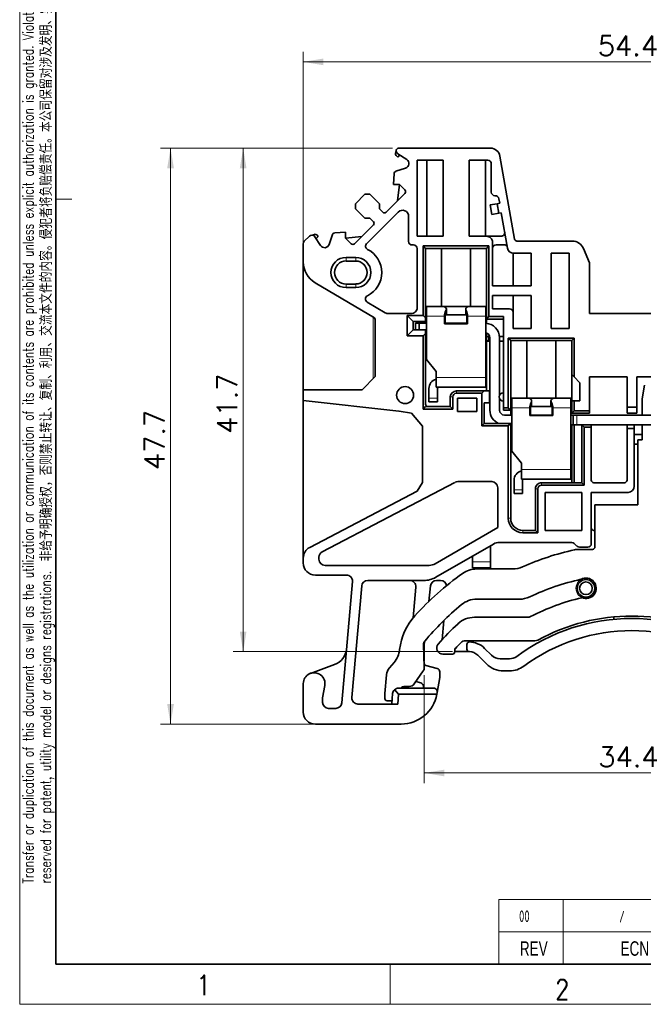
# Model space of a CAD drawing. Header units: millimetres. Extents: x 6 to 292, y 5 to 204.
# Tile 1 of 19: x 6 to 83, y 5 to 127. Entities that reach past the tile are written whole.
import ezdxf
from ezdxf.entities.mleader import LeaderData, LeaderLine
from ezdxf.enums import TextEntityAlignment as Align
from ezdxf.math import Vec2, Vec3

# ---------------------------------------------------------------- set-up
doc = ezdxf.new("R2010")
doc.units = ezdxf.units.MM
for name, color, linetype in [('Default', 7, 'Continuous'), ('TEXT', 7, 'Continuous'), ('可见', 7, 'Continuous'), ('图框', 7, 'Continuous'), ('尺寸层', 7, 'Continuous'), ('相切', 7, 'Continuous'), ('细实线', 7, 'Continuous'), ('轮廓线', 7, 'Continuous')]:
    doc.layers.add(name, color=color, linetype=linetype)
doc.styles.add('SEACAD_romans_shx', font='romans.shx')
doc.styles.add('SEACAD_Solid_Edge_ANSI', font='seans.ttf')
doc.dimstyles.new('DEGSON', dxfattribs={"dimtxt": 2.5, "dimasz": 2.5, "dimexe": 1.25, "dimexo": 0.75, "dimgap": 0.75, "dimtad": 1, "dimlfac": 0.666667, "dimdsep": 46, "dimtxsty": 'SEACAD_romans_shx', "dimblk1": '_SE_FILLED', "dimblk2": '_SE_FILLED', "dimsah": 1, "dimcen": 1.25, "dimadec": 1, "dimazin": 0, "dimtfac": 0.7, "dimtdec": 3, "dimtmove": 0, "dimatfit": 3, "dimfxl": 1, "dimtolj": 1, "dimarcsym": 0})

# ---------------------------------------------------------------- blocks, each defined once
blk = doc.blocks.new('SE1')
at = {"layer": '可见', "color": 7, "linetype": 'Continuous', "lineweight": 35}
for p, q in [((63.95, 111.36), (52.55, 111.36)), ((52.25, 110.99), (52.17, 110.71)), ((52.25, 110.43), (52.44, 110.25)), ((52.44, 110.25), (52.7, 110.51)), ((52.46, 110.66), (53.56, 109.95)), ((66.95, 100.06), (65.13, 110.37)), ((53.42, 108.88), (52.19, 108.48)), ((54.84, 109.86), (54.84, 100.41)), ((58.07, 109.86), (54.84, 109.86)), ((56.04, 100.41), (56.04, 109.86)), ((58.07, 100.41), (58.07, 109.86)), ((61.3, 109.86), (61.3, 100.41)), ((63.61, 109.86), (61.3, 109.86)), ((63.33, 109.86), (63.33, 100.41)), ((64.06, 105.9), (64.06, 109.41)), ((51.99, 108.21), (51.91, 106.86)), ((51.91, 106.86), (52.64, 106.86)), ((52.64, 106.86), (52.43, 104.83)), ((52.64, 106.86), (53.34, 106.16)), ((48.35, 105.63), (47.19, 104.46)), ((48.99, 105.63), (48.35, 105.63)), ((50.16, 104.46), (48.99, 105.63)), ((51, 103.4), (53.34, 105.74)), ((64.55, 105.45), (64.51, 105.45)), ((47.19, 104.46), (47.19, 103.83)), ((50.16, 103.83), (50.16, 104.46)), ((63.9, 104.31), (64.79, 104.46)), ((64.11, 103.12), (63.9, 104.31)), ((65.1, 104.52), (64.79, 104.46)), ((64.79, 104.46), (64.99, 103.28)), ((65, 105.08), (65.1, 104.52)), ((47.19, 103.83), (48.35, 102.66)), ((52.51, 103.42), (48.59, 99.5)), ((50.58, 103.4), (50.16, 103.83)), ((53.79, 99.78), (53.79, 102.89)), ((64.11, 103.12), (64.99, 103.28)), ((64.99, 103.28), (65.3, 103.34)), ((65.3, 103.34), (66.08, 98.92)), ((47.08, 99.48), (49.41, 101.81)), ((48.35, 102.66), (48.99, 102.66)), ((48.99, 102.66), (49.41, 102.24)), ((41.48, 100.42), (40.84, 99.79)), ((42.11, 100.65), (41.8, 100.56)), ((42.86, 99.26), (42.16, 100.35)), ((42.31, 100.12), (42.57, 100.38)), ((42.57, 100.38), (42.38, 100.57)), ((44.34, 100.62), (43.94, 99.4)), ((45.95, 100.91), (44.61, 100.83)), ((45.95, 100.18), (45.95, 100.91)), ((47.99, 100.39), (45.95, 100.18)), ((54.84, 100.41), (58.07, 100.41)), ((61.3, 100.41), (63.47, 100.41)), ((63.47, 100.41), (65.28, 100.41)), ((40.71, 99.47), (40.71, 97.22)), ((46.66, 99.48), (45.95, 100.18)), ((54.24, 99.33), (54.4, 99.33)), ((55.6, 99.21), (55.6, 90.58)), ((63.77, 99.21), (55.6, 99.21)), ((55.6, 99.21), (55.9, 98.91)), ((63.77, 99.21), (63.47, 98.91)), ((63.77, 90.43), (63.77, 99.21)), ((64.22, 99.66), (64.22, 94.26)), ((65.63, 99.36), (64.67, 99.36)), ((74.12, 99.81), (67.24, 99.81)), ((54.85, 91.56), (54.85, 98.88)), ((63.47, 98.91), (55.9, 98.91)), ((55.9, 98.91), (55.9, 90.28)), ((57.89, 98.91), (57.89, 91.7)), ((61.49, 91.7), (61.49, 98.91)), ((63.47, 90.13), (63.47, 98.91)), ((66.77, 94.26), (66.77, 98.31)), ((66.82, 98.3), (69.02, 98.3)), ((69.02, 94.26), (69.02, 98.3)), ((71.5, 98.3), (71.5, 88.97)), ((71.5, 98.3), (73.74, 98.3)), ((73.74, 88.97), (73.74, 98.3)), ((75.5, 98.9), (76.26, 97.11)), ((40.71, 97.22), (40.71, 81.35)), ((46.03, 97.78), (47.23, 97.78)), ((47.23, 97.33), (46.03, 97.33)), ((76.26, 97.11), (76.26, 90.81)), ((49.57, 90.28), (42.18, 94.64)), ((46.03, 94.48), (47.23, 94.48)), ((64.22, 94.26), (69.02, 94.26)), ((47.23, 94.03), (46.03, 94.03)), ((64.22, 93.06), (64.22, 91.41)), ((69.02, 93.06), (64.22, 93.06)), ((66.77, 90.96), (66.77, 93.06)), ((69.02, 88.97), (69.02, 93.06)), ((48.66, 92.24), (50.9, 90.91)), ((51.28, 90.81), (54.1, 90.81)), ((53.61, 88.03), (53.61, 90.58)), ((55.6, 90.58), (53.61, 90.58)), ((54.36, 89.83), (53.61, 90.58)), ((55.9, 90.28), (55.6, 90.58)), ((56.01, 91.7), (56.01, 90.5)), ((58.13, 91.7), (56.01, 91.7)), ((61.25, 91.7), (58.11, 91.7)), ((58.13, 91.7), (58.22, 91.69)), ((58.22, 91.69), (58.43, 91.54)), ((58.3, 90.65), (58.24, 90.65)), ((58.34, 89.6), (58.34, 90.65)), ((58.34, 90.65), (61.04, 90.65)), ((58.49, 90.69), (58.49, 91.38)), ((60.89, 91.38), (60.89, 90.69)), ((60.94, 91.54), (61.16, 91.69)), ((61.04, 90.65), (61.04, 89.6)), ((61.16, 91.69), (61.25, 91.7)), ((63.36, 91.7), (61.25, 91.7)), ((63.36, 90.5), (63.36, 91.7)), ((64.22, 91.41), (66.32, 91.41)), ((66.77, 88.97), (66.77, 90.96)), ((76.26, 90.81), (86.76, 90.81)), ((49.65, 90.09), (49.57, 90.28)), ((49.65, 82.98), (49.65, 90.09)), ((54.36, 89.83), (55.9, 89.83)), ((54.36, 89.83), (54.36, 88.78)), ((54.66, 89.6), (55.11, 89.6)), ((54.66, 88.85), (54.66, 89.6)), ((56.01, 89.6), (55.11, 89.6)), ((55.11, 89.6), (55.11, 88.78)), ((55.9, 89.83), (55.9, 90.28)), ((55.9, 89.83), (55.9, 89.6)), ((56.01, 90.5), (56.01, 85.11)), ((58.26, 90.5), (58.26, 89.53)), ((58.34, 89.6), (58.26, 89.6)), ((58.34, 89.6), (58.26, 89.6)), ((58.26, 89.53), (61.11, 89.53)), ((61.04, 89.6), (58.34, 89.6)), ((61.11, 89.6), (61.04, 89.6)), ((61.11, 89.6), (61.04, 89.6)), ((61.11, 89.53), (61.11, 90.5)), ((63.36, 82.85), (63.36, 90.5)), ((63.77, 90.43), (63.47, 90.13)), ((63.47, 90.13), (63.47, 89.59)), ((65.57, 90.13), (63.47, 90.13)), ((65.57, 90.43), (63.77, 90.43)), ((65.57, 90.43), (65.57, 80.98)), ((54.36, 88.78), (53.61, 88.03)), ((55.9, 88.78), (54.36, 88.78)), ((54.73, 88.78), (54.66, 88.85)), ((55.6, 88.03), (55.9, 88.33)), ((55.9, 88.33), (55.9, 88.78)), ((55.9, 88.4), (56.01, 88.4)), ((55.9, 88.33), (55.9, 79.55)), ((63.47, 88.38), (63.47, 87.98)), ((66.77, 88.97), (69.02, 88.97)), ((71.5, 88.97), (73.74, 88.97)), ((53.61, 88.03), (55.6, 88.03)), ((55.6, 88.03), (55.6, 78.95)), ((63.47, 87.98), (63.86, 87.98)), ((63.47, 87.98), (63.47, 87.38)), ((63.89, 87.38), (63.47, 87.38)), ((63.47, 87.38), (63.47, 81.2)), ((63.89, 87.8), (63.89, 78.8)), ((65.08, 87.98), (65.57, 87.98)), ((65.09, 80.67), (65.09, 87.8)), ((65.57, 87.38), (65.09, 87.38)), ((66.17, 87.77), (66.17, 79.1)), ((74.35, 87.77), (66.17, 87.77)), ((66.17, 87.77), (66.47, 87.47)), ((66.47, 87.47), (66.47, 78.8)), ((74.05, 87.47), (66.47, 87.47)), ((68.47, 87.47), (68.47, 80.3)), ((72.07, 80.3), (72.07, 87.47)), ((74.35, 87.77), (74.05, 87.47)), ((74.05, 83.23), (74.05, 87.47)), ((74.35, 82.93), (74.35, 87.77)), ((57.21, 83.61), (56.01, 85.11)), ((57.21, 83.61), (57.21, 82.85)), ((74.05, 83.23), (74.05, 79.97)), ((74.35, 82.93), (74.05, 83.23)), ((48.03, 81.35), (49.65, 82.98)), ((57.21, 82.85), (57.21, 81.65)), ((63.36, 81.65), (63.36, 82.85)), ((75.05, 82.22), (74.35, 82.93)), ((75.06, 82.22), (75.05, 82.22)), ((75.06, 79.97), (75.06, 82.22)), ((76.26, 82.97), (76.26, 78.73)), ((80.91, 82.97), (76.26, 82.97)), ((80.91, 79.18), (80.91, 82.97)), ((82.11, 79.18), (82.11, 82.97)), ((82.11, 82.97), (86.76, 82.97)), ((40.71, 81.35), (48.03, 81.35)), ((40.71, 81.35), (40.71, 80.02)), ((56.31, 81.5), (56.31, 80.3)), ((57.21, 81.65), (57.51, 81.65)), ((57.36, 81.5), (57.36, 80.3)), ((63.36, 81.65), (57.51, 81.65)), ((59.72, 81.2), (63.17, 81.2)), ((62.87, 80.9), (59.72, 80.9)), ((63.17, 81.2), (62.87, 80.9)), ((62.87, 80.9), (62.87, 76.85)), ((63.85, 81.2), (63.17, 81.2)), ((63.85, 79.73), (63.85, 81.2)), ((65.57, 80.98), (65.57, 80.98)), ((65.57, 80.98), (65.57, 79.93)), ((83.08, 81.92), (82.78, 80.22)), ((52.56, 78.69), (40.71, 80.02)), ((40.71, 80.02), (40.71, 60.43)), ((56.31, 80.3), (56.31, 79.85)), ((57.36, 79.85), (56.31, 79.85)), ((57.36, 79.85), (57.36, 80.3)), ((58.97, 79.25), (58.97, 80.45)), ((59.27, 80.45), (59.27, 78.95)), ((59.87, 78.63), (59.87, 80.3)), ((59.87, 80.3), (62.27, 80.3)), ((62.27, 80.3), (62.27, 78.63)), ((63.17, 79.73), (63.85, 79.73)), ((63.17, 77.15), (63.17, 79.73)), ((65.09, 78.8), (65.09, 80.24)), ((65.57, 79.93), (65.57, 79.1)), ((65.57, 79.93), (65.57, 79.93)), ((66.59, 80.3), (66.59, 79.1)), ((68.71, 80.3), (66.59, 80.3)), ((71.83, 80.3), (68.69, 80.3)), ((68.71, 80.3), (68.8, 80.29)), ((68.8, 80.29), (69.01, 80.14)), ((69.07, 79.29), (69.07, 79.98)), ((71.47, 79.98), (71.47, 79.29)), ((71.52, 80.14), (71.74, 80.29)), ((71.74, 80.29), (71.83, 80.3)), ((73.94, 80.3), (71.83, 80.3)), ((73.94, 79.1), (73.94, 80.3)), ((74.05, 78.43), (74.05, 79.97)), ((74.05, 79.97), (74.35, 79.97)), ((74.35, 79.97), (75.06, 79.97)), ((74.35, 78.73), (74.35, 79.97)), ((82.78, 80.22), (82.78, 78.2)), ((52.63, 78.68), (54.13, 78.45)), ((55.5, 76.84), (54.13, 78.45)), ((55.6, 78.95), (55.9, 79.25)), ((59.27, 78.95), (55.6, 78.95)), ((55.9, 79.25), (58.97, 79.25)), ((59.27, 78.95), (58.97, 79.25)), ((62.27, 78.63), (59.87, 78.63)), ((66.17, 79.1), (65.57, 79.1)), ((65.57, 78.8), (65.57, 79.1)), ((66.47, 78.8), (65.57, 78.8)), ((66.17, 79.1), (66.47, 78.8)), ((66.47, 78.8), (66.47, 78.2)), ((66.59, 79.1), (66.59, 73.71)), ((68.88, 79.25), (68.82, 79.25)), ((68.84, 79.1), (68.84, 78.13)), ((68.92, 78.2), (68.92, 79.25)), ((68.92, 79.25), (71.62, 79.25)), ((71.62, 79.25), (71.62, 78.2)), ((71.69, 78.13), (71.69, 79.1)), ((73.94, 71.45), (73.94, 79.1)), ((74.35, 78.73), (74.05, 78.43)), ((76.26, 78.43), (74.05, 78.43)), ((76.26, 78.73), (74.35, 78.73)), ((76.26, 78.73), (76.26, 78.43)), ((80.91, 79.18), (82.11, 79.18)), ((80.91, 79.18), (80.91, 78.43)), ((82.11, 78.43), (80.91, 78.43)), ((82.11, 79.18), (82.11, 78.43)), ((62.87, 76.85), (63.17, 77.15)), ((63.17, 77.15), (66.47, 77.15)), ((66.59, 78.2), (65.69, 78.2)), ((66.17, 76.85), (66.47, 77.15)), ((66.47, 77.15), (66.47, 65.38)), ((68.92, 78.2), (68.84, 78.2)), ((68.92, 78.2), (68.84, 78.2)), ((68.84, 78.13), (71.69, 78.13)), ((71.62, 78.2), (68.92, 78.2)), ((71.69, 78.2), (71.62, 78.2)), ((71.69, 78.2), (71.62, 78.2)), ((73.94, 78.2), (74.23, 78.2)), ((74.68, 78.2), (74.23, 78.2)), ((74.23, 77), (74.23, 78.2)), ((88.33, 78.2), (74.68, 78.2)), ((55.5, 69.83), (55.5, 76.84)), ((62.87, 76.85), (66.17, 76.85)), ((66.17, 65.38), (66.17, 76.85)), ((66.47, 77), (66.59, 77)), ((74.23, 77), (73.94, 77)), ((74.05, 69.8), (74.05, 77)), ((74.23, 77), (74.68, 77)), ((74.35, 77), (74.35, 69.8)), ((88.33, 77), (74.68, 77)), ((75.28, 69.8), (75.28, 77)), ((75.28, 77), (75.58, 76.7)), ((75.28, 77), (76.48, 77)), ((75.58, 76.7), (76.48, 76.7)), ((75.58, 76.7), (75.58, 69.5)), ((76.48, 77), (76.48, 76.7)), ((76.48, 76.7), (76.48, 70.1)), ((80.91, 76.55), (80.91, 77)), ((81.81, 76.55), (80.91, 76.55)), ((80.91, 70.1), (80.91, 76.55)), ((81.81, 77), (81.81, 76.55)), ((81.81, 76.55), (81.81, 69.35)), ((82.78, 77), (82.78, 75.11)), ((81.81, 75.8), (82.78, 75.8)), ((82.24, 75.11), (82.24, 67.03)), ((82.78, 75.11), (82.24, 75.11)), ((67.79, 72.21), (66.59, 73.71)), ((81.81, 74.6), (82.24, 74.6)), ((67.79, 72.21), (67.79, 71.45)), ((67.79, 71.45), (67.79, 70.25)), ((73.94, 70.25), (73.94, 71.45)), ((59.55, 69.84), (43.06, 61.21)), ((55.5, 69.83), (54.84, 68.73)), ((64.11, 69.93), (59.9, 69.93)), ((66.89, 70.1), (66.89, 68.9)), ((67.79, 70.25), (68.09, 70.25)), ((67.94, 70.1), (67.94, 68.9)), ((73.94, 70.25), (68.09, 70.25)), ((70.3, 69.8), (75.28, 69.8)), ((75.28, 69.8), (75.58, 69.5)), ((76.78, 69.8), (80.61, 69.8)), ((41.51, 61.75), (54.84, 68.73)), ((64.86, 64.22), (64.86, 69.18)), ((66.89, 68.9), (66.89, 68.45)), ((67.94, 68.45), (67.94, 68.9)), ((69.55, 63.88), (69.55, 69.05)), ((69.85, 69.05), (69.85, 63.58)), ((75.58, 69.5), (70.3, 69.5)), ((70.75, 63.88), (70.75, 68.6)), ((75.28, 68.6), (70.75, 68.6)), ((75.28, 68.6), (75.28, 63.88)), ((76.48, 68.6), (76.48, 62.23)), ((81.06, 68.6), (76.48, 68.6)), ((67.94, 68.45), (66.89, 68.45)), ((82.24, 67.03), (76.93, 67.03)), ((76.93, 67.03), (76.93, 61.82)), ((64.86, 64.22), (57.09, 59.73)), ((67.97, 63.88), (69.55, 63.88)), ((69.55, 63.88), (69.85, 63.58)), ((75.28, 63.88), (70.75, 63.88)), ((76.78, 63.88), (76.93, 63.88)), ((74.05, 62.38), (65.08, 62.38)), ((69.85, 63.58), (67.97, 63.58)), ((57.18, 58.05), (64.33, 62.18)), ((63.96, 59.98), (63.96, 61.97)), ((74.7, 61.92), (74.36, 62.25)), ((76.63, 61.52), (74.89, 61.52)), ((76.03, 61.78), (75.02, 61.78)), ((40.71, 59.83), (40.71, 60.43)), ((42.66, 60.28), (42.66, 60.55)), ((61.71, 60.67), (61.71, 59.98)), ((61.71, 59.23), (61.71, 59.98)), ((63.96, 59.98), (63.96, 59.23)), ((56.34, 59.53), (43.41, 59.53)), ((63.96, 59.23), (61.71, 59.23)), ((66.72, 59.08), (62.23, 59.08)), ((42.21, 58.33), (46.06, 58.33)), ((45.49, 42.44), (46.81, 57.52)), ((48.71, 57.65), (55.68, 57.65)), ((57.77, 57.65), (57.25, 57.65)), ((46.75, 43.12), (47.97, 56.97)), ((54.69, 56.84), (54.36, 53.02)), ((56.5, 56.98), (56.3, 55.05)), ((62.26, 55.33), (67.54, 55.33)), ((57.94, 50.29), (58.15, 52.67)), ((68.59, 53.08), (61.96, 53.08)), ((79.26, 52.83), (79.26, 53.13)), ((60.83, 50.16), (69.48, 50.16)), ((55.74, 46.87), (55.64, 49.72)), ((55.71, 47.66), (55.71, 49.26)), ((55.78, 50.07), (55.72, 49.57)), ((59.53, 48.81), (59.53, 49.02)), ((61.03, 49.71), (61.03, 49.11)), ((64.09, 48.36), (63.23, 49.22)), ((58.03, 48.51), (59.23, 48.51)), ((61.32, 48.81), (59.53, 48.81)), ((62.38, 48.37), (63.45, 47.3)), ((66.32, 47.92), (65.15, 47.92)), ((41.6, 46.11), (44.6, 47.2)), ((51.98, 47.47), (51.4, 46.8)), ((55.93, 47.1), (57.32, 46.72)), ((51.05, 45.95), (50.84, 43.62)), ((54.5, 44.8), (55.61, 46.42)), ((57.66, 45.58), (57.34, 43.75)), ((57.66, 46.29), (57.66, 45.58)), ((65.57, 46.42), (66.32, 46.42)), ((40.71, 41.31), (40.71, 44.84)), ((43.39, 44.6), (43.11, 43.06)), ((52.55, 43.53), (52.05, 44.09)), ((56.89, 44.28), (52.55, 44.28)), ((53.32, 44.48), (53.88, 44.48)), ((54.7, 45.09), (55.3, 44.93)), ((55.62, 44.42), (55.6, 44.28)), ((43.11, 42.98), (43.11, 42.51)), ((50.84, 43.49), (50.84, 43)), ((51.81, 43.6), (51.69, 42.3)), ((52.45, 42.3), (52.55, 43.53)), ((52.55, 43.53), (57.3, 43.53)), ((57.3, 43.53), (57.34, 43.75)), ((57.3, 43.53), (57.3, 43.53)), ((43.86, 41.76), (44.74, 41.76)), ((52.45, 42.3), (47.5, 42.3)), ((51.14, 42.7), (51.73, 42.7)), ((52.86, 39.81), (42.21, 39.81))]:
    blk.add_line(p, q, dxfattribs=at)
for centre, radius in [((53.35, 80.68), 1.05), ((75.81, 56.68), 1.09), ((75.81, 56.68), 0.788)]:
    blk.add_circle(centre, radius, dxfattribs=at)
for centre, radius, start, end in [((52.55, 111.06), 0.3, 90, 172.982), ((63.95, 110.16), 1.2, 10, 90), ((52.46, 110.64), 0.3, 167.6535, 225), ((52.7, 111.04), 0.45, 172.982, 237.1978), ((53.23, 109.45), 0.6, 288.2291, 57.1978), ((63.61, 109.41), 0.45, 0.0083, 90.0083), ((52.29, 108.19), 0.3, 108.1979, 176.5132), ((53.12, 105.95), 0.3, 314.9958, 44.9958), ((64.51, 105.9), 0.45, 180.0083, 270), ((64.55, 105), 0.45, 10, 90), ((50.79, 103.62), 0.3, 225, 314.3451), ((53.04, 102.89), 0.75, 0.0083, 135), ((49.2, 102.02), 0.3, 315, 45), ((41.79, 100.11), 0.45, 91.5141, 135), ((41.78, 100.11), 0.45, 32.8022, 90), ((42.17, 100.36), 0.3, 45, 102.3465), ((44.62, 100.53), 0.3, 93.5118, 161.8021), ((63.47, 99.66), 0.75, 0.0036, 90.0083), ((65.28, 100.86), 0.45, 270.0083, 10), ((41.16, 99.47), 0.45, 135, 180), ((43.37, 99.59), 0.6, 212.8022, 341.7709), ((46.87, 99.69), 0.3, 224.9958, 315), ((48.9, 99.18), 0.45, 135, 242.9624), ((54.24, 99.78), 0.45, 180.0083, 270.0083), ((54.4, 98.88), 0.45, 0.0036, 90.0083), ((64.67, 98.91), 0.45, 90.0083, 180.0018), ((65.63, 98.91), 0.45, 10, 90.0083), ((67.24, 100.11), 0.3, 190, 270), ((74.12, 98.31), 1.5, 23.0134, 90), ((47.23, 95.91), 3.23, 296.7127, 62.9624), ((66.82, 99.05), 0.75, 190, 270), ((43.71, 97.22), 3, 180, 239.4328), ((46.03, 95.91), 1.88, 90, 270), ((46.03, 95.91), 1.43, 90, 270), ((47.23, 95.91), 1.88, 270, 90), ((47.23, 95.91), 1.42, 270, 90), ((48.88, 92.63), 0.45, 116.7127, 239.4328), ((51.28, 91.56), 0.75, 239.4324, 270), ((54.1, 91.56), 0.75, 270, 0.0036), ((59.47, 90.56), 1.21, 149.8432, 182.6752), ((59.71, 90.51), 1.4, 359.6588, 27.7993), ((66.32, 90.96), 0.45, 0, 90), ((58.63, 90.49), 0.366, 177.953, 178.2733), ((60.69, 90.46), 0.424, 5.741, 6.0183), ((63.29, 87.8), 1.8, 0, 87.7087), ((63.29, 87.8), 0.6, 0, 83.1113), ((63.47, 87.68), 0.3, 270, 90), ((57.51, 81.5), 1.2, 104.4775, 180), ((57.51, 81.5), 0.15, 90, 180), ((59.72, 80.45), 0.75, 90, 180), ((59.72, 80.45), 0.45, 90, 180), ((65.57, 80.45), 0.525, 90, 270), ((56.2, 79.55), 0.3, 180.0035, 270), ((70.05, 79.16), 1.21, 149.8432, 182.6752), ((70.29, 79.11), 1.4, 359.6588, 27.7993), ((52.4, 77.2), 1.5, 81.0959, 83.6234), ((65.69, 78.8), 1.8, 180, 246.4435), ((65.69, 78.8), 0.6, 180, 270), ((69.21, 79.09), 0.366, 177.953, 178.2733), ((71.27, 79.06), 0.424, 5.741, 6.0183), ((68.09, 70.1), 1.2, 104.4775, 180), ((59.9, 69.18), 0.75, 90, 117.6308), ((64.11, 69.18), 0.75, 0, 90), ((68.09, 70.1), 0.15, 90, 180), ((70.3, 69.05), 0.75, 90, 180.0042), ((76.78, 70.1), 0.3, 180, 270), ((80.61, 70.1), 0.3, 270, 0), ((70.3, 69.05), 0.45, 90, 180.0042), ((81.06, 69.35), 0.75, 270, 0), ((67.97, 65.38), 1.8, 180.0042, 270), ((67.97, 65.38), 1.5, 180.0042, 270), ((76.78, 64.18), 0.3, 180, 270), ((65.08, 60.88), 1.5, 90, 120), ((74.05, 61.93), 0.45, 45, 90), ((42.21, 60.43), 1.5, 117.6308, 180), ((43.41, 60.55), 0.75, 117.6308, 180), ((81.51, 28.93), 33.3, 102.3622, 114.0454), ((74.89, 59.12), 2.4, 90, 102.3622), ((75.02, 62.23), 0.45, 225, 270), ((76.03, 62.23), 0.45, 270, 0), ((76.63, 61.82), 0.3, 270, 0), ((43.41, 60.28), 0.75, 180, 270), ((42.21, 59.83), 1.5, 180, 270), ((56.34, 61.03), 1.5, 270, 300), ((62.23, 56.08), 3, 90, 125.3814), ((66.72, 62.08), 3, 270, 294.0454), ((46.06, 57.58), 0.75, 355, 90), ((48.71, 56.9), 0.75, 90, 175), ((53.94, 56.9), 0.75, 355.0006, 90), ((81.51, 28.93), 36.3, 125.3814, 137.9266), ((55.68, 60.65), 3, 270, 300), ((57.25, 56.9), 0.75, 90, 174), ((57.77, 56.9), 0.75, 9.0773, 90), ((81.51, 28.93), 29.55, 102.3368, 115.4146), ((75.81, 56.68), 1.27, 246.2121, 118.7666), ((62.26, 52.33), 3, 90, 129.4412), ((67.54, 58.33), 3, 270, 295.4146), ((81.51, 28.93), 27.3, 103.1575, 117.4143), ((81.51, 28.93), 33.3, 129.4412, 140.5318), ((60.13, 48.23), 7.5, 137.9266, 173.5021), ((61.96, 50.08), 3, 90, 132.7456), ((81.51, 28.93), 24, 53.4423, 126.5577), ((68.59, 53.83), 0.75, 270, 297.4143), ((81.51, 28.93), 24.3, 61.3119, 118.6881), ((81.51, 28.93), 31.8, 132.7456, 139.1115), ((81.51, 28.93), 22.5, 53.4423, 126.5577), ((60.83, 49.41), 0.75, 90, 135.2828), ((69.48, 50.91), 0.75, 270, 298.6881), ((43.83, 49.32), 2.25, 290, 355), ((49.7, 49.42), 3, 319.4065, 353.5021), ((56.38, 49.62), 0.75, 140.5318, 172.7342), ((58.71, 49.26), 3, 173.9999, 180), ((58.03, 49.26), 0.75, 139.1115, 270), ((59.83, 49.02), 0.3, 137.189, 180), ((81.51, 28.93), 29.85, 135.2828, 137.189), ((61.33, 49.71), 0.3, 89.6468, 180), ((61.33, 49.11), 0.3, 180, 269.5291), ((61.32, 47.31), 2.7, 45, 89.6468), ((59.23, 48.81), 0.3, 270, 0), ((61.32, 47.31), 1.5, 89.5291, 90), ((61.32, 47.31), 1.5, 45, 89.5291), ((65.15, 49.42), 1.5, 225, 270), ((66.32, 49.42), 1.5, 270, 306.5577), ((52.54, 45.82), 1.5, 139.4065, 175), ((54.99, 46.84), 0.75, 325.7717, 2), ((56.01, 47.39), 0.3, 196.6549, 255), ((57.21, 46.29), 0.45, 0, 75), ((65.57, 49.42), 3, 225, 270), ((66.32, 49.42), 3, 270, 306.5577), ((42.06, 44.84), 1.35, 350, 180), ((52.55, 43.53), 0.75, 132.5, 175), ((52.55, 43.53), 0.75, 90, 132.5), ((53.32, 43.73), 0.75, 90, 132.0439), ((53.88, 45.23), 0.75, 270, 325.7717), ((55.18, 44.49), 0.45, 350, 75), ((56.89, 43.83), 0.45, 350, 89.9995), ((43.56, 42.98), 0.45, 170, 180), ((47.5, 43.05), 0.75, 175, 270), ((52.34, 43.49), 1.5, 175, 180), ((51.14, 43), 0.3, 180, 270), ((52.86, 44.31), 4.5, 270, 350), ((43.86, 42.51), 0.75, 180, 270), ((44.74, 42.51), 0.75, 270, 355), ((42.21, 41.31), 1.5, 180, 270)]:
    blk.add_arc(centre, radius, start, end, dxfattribs=at)
for points, knots in [([(58.34, 90.56), (58.33, 90.56), (58.3, 90.55), (58.28, 90.53), (58.27, 90.52), (58.27, 90.51), (58.26, 90.5)], [0, 0, 0, 0, 0.400388, 0.711449, 0.865904, 1, 1, 1, 1]), ([(58.43, 91.54), (58.47, 91.51), (58.49, 91.44), (58.49, 91.3), (58.46, 91.22), (58.43, 91.17)], [0, 0, 0, 0, 0.5, 0.5, 1, 1, 1, 1]), ([(58.49, 90.69), (58.49, 90.69), (58.49, 90.69), (58.49, 90.68), (58.49, 90.68), (58.48, 90.67), (58.48, 90.66), (58.48, 90.66), (58.48, 90.65), (58.48, 90.65)], [0.6729042, 0.6729042, 0.6729042, 0.6729042, 0.7431962, 0.7431962, 0.7431962, 0.9392663, 0.9392663, 0.9392663, 1, 1, 1, 1]), ([(60.95, 91.17), (60.92, 91.22), (60.9, 91.3), (60.89, 91.44), (60.91, 91.5), (60.94, 91.54)], [0, 0, 0, 0, 0.5, 0.5, 1, 1, 1, 1]), ([(60.9, 90.65), (60.9, 90.66), (60.9, 90.67), (60.9, 90.68), (60.9, 90.68), (60.89, 90.69), (60.89, 90.69)], [0, 0, 0, 0, 0.1887901, 0.1887901, 0.1887901, 0.3055448, 0.3055448, 0.3055448, 0.3055448]), ([(61.11, 90.5), (61.11, 90.51), (61.1, 90.52), (61.09, 90.54), (61.06, 90.55), (61.05, 90.56), (61.04, 90.56)], [0, 0, 0, 0, 0.198516, 0.439715, 0.732755, 1, 1, 1, 1]), ([(69.01, 80.14), (69.05, 80.11), (69.07, 80.04), (69.06, 79.9), (69.04, 79.82), (69, 79.77)], [0, 0, 0, 0, 0.5, 0.5, 1, 1, 1, 1]), ([(71.53, 79.77), (71.5, 79.82), (71.47, 79.9), (71.47, 80.04), (71.49, 80.1), (71.52, 80.14)], [0, 0, 0, 0, 0.5, 0.5, 1, 1, 1, 1]), ([(68.92, 79.16), (68.9, 79.16), (68.88, 79.15), (68.86, 79.13), (68.85, 79.12), (68.84, 79.11), (68.84, 79.1)], [0, 0, 0, 0, 0.400388, 0.711449, 0.865904, 1, 1, 1, 1]), ([(69.07, 79.29), (69.07, 79.29), (69.07, 79.29), (69.07, 79.28), (69.06, 79.28), (69.06, 79.27), (69.06, 79.26), (69.06, 79.26), (69.06, 79.25), (69.05, 79.25)], [0.6729042, 0.6729042, 0.6729042, 0.6729042, 0.7431962, 0.7431962, 0.7431962, 0.9392663, 0.9392663, 0.9392663, 1, 1, 1, 1]), ([(71.48, 79.25), (71.48, 79.26), (71.48, 79.27), (71.47, 79.28), (71.47, 79.28), (71.47, 79.29), (71.47, 79.29)], [0, 0, 0, 0, 0.1887901, 0.1887901, 0.1887901, 0.3055448, 0.3055448, 0.3055448, 0.3055448]), ([(71.69, 79.1), (71.69, 79.11), (71.68, 79.12), (71.66, 79.14), (71.64, 79.15), (71.62, 79.16), (71.62, 79.16)], [0, 0, 0, 0, 0.198516, 0.439715, 0.732755, 1, 1, 1, 1])]:
    blk.add_open_spline(points, degree=3, knots=knots, dxfattribs=at)
at = {"layer": '相切', "color": 7, "linetype": 'Continuous', "lineweight": 13}
for p, q in [((46.03, 97.33), (46.03, 97.78)), ((47.23, 97.78), (47.23, 97.33)), ((46.03, 94.48), (46.03, 94.03)), ((47.23, 94.03), (47.23, 94.48)), ((58.43, 90.65), (58.43, 91.17)), ((60.95, 90.65), (60.95, 91.17)), ((49.37, 90.39), (49.37, 82.7)), ((58.26, 90.5), (56.01, 90.5)), ((63.36, 90.5), (61.11, 90.5)), ((57.21, 82.85), (63.36, 82.85)), ((59.72, 80.9), (59.72, 81.2)), ((56.31, 80.3), (57.36, 80.3)), ((59.27, 80.45), (58.97, 80.45)), ((69, 79.25), (69, 79.77)), ((71.53, 79.25), (71.53, 79.77)), ((68.84, 79.1), (66.59, 79.1)), ((73.94, 79.1), (71.69, 79.1)), ((74.68, 77), (74.68, 78.2)), ((67.79, 71.45), (73.94, 71.45)), ((70.3, 69.5), (70.3, 69.8)), ((66.89, 68.9), (67.94, 68.9)), ((69.85, 69.05), (69.55, 69.05)), ((66.47, 65.38), (66.17, 65.38)), ((67.97, 63.88), (67.97, 63.58)), ((61.71, 59.98), (63.96, 59.98))]:
    blk.add_line(p, q, dxfattribs=at)
blk.add_circle((75.81, 56.68), 1.24, dxfattribs=at)
blk = doc.blocks.new('DMBLK18')
at = {"layer": '尺寸层', "linetype": 'Continuous', "lineweight": 13, "transparency": 16777216}
for points in [[(43.21, 122.49), (40.71, 122.08), (43.21, 121.66)], [(119.81, 122.49), (119.81, 121.66), (122.31, 122.08)]]:
    blk.add_hatch(color=7, dxfattribs=at).paths.add_polyline_path(points)
at = {"layer": '尺寸层', "color": 7, "linetype": 'Continuous', "lineweight": 13, "transparency": 16777216}
for p, q in [((40.71, 82.1), (40.71, 123.33)), ((122.31, 97.97), (122.31, 123.33)), ((122.31, 122.08), (40.71, 122.08))]:
    blk.add_line(p, q, dxfattribs=at)
at = {"layer": '尺寸层', "color": 7, "linetype": 'Continuous', "lineweight": 13, "transparency": 16777216, "style": 'SEACAD_romans_shx'}
blk.add_text('54.4', height=2.5, dxfattribs=at).set_placement((77.28, 125.33), align=Align.TOP_LEFT)
blk = doc.blocks.new('_SE_FILLED')
at = {"color": 0}
blk.add_line((0, 0), (-1, 0), dxfattribs=at)
blk.add_solid([(0, 0), (-1, -0.1665), (-1, 0.1665), (0, 0)], dxfattribs=at)
blk = doc.blocks.new('DMBLK19')
at = {"layer": '尺寸层', "linetype": 'Continuous', "lineweight": 13, "transparency": 16777216}
for points in [[(23.81, 108.86), (24.65, 108.86), (24.23, 111.36)], [(23.81, 42.31), (24.23, 39.81), (24.65, 42.31)]]:
    blk.add_hatch(color=7, dxfattribs=at).paths.add_polyline_path(points)
at = {"layer": '尺寸层', "color": 7, "linetype": 'Continuous', "lineweight": 13, "transparency": 16777216}
for p, q in [((51.8, 111.36), (22.98, 111.36)), ((24.23, 111.36), (24.23, 39.81)), ((46.79, 39.81), (22.98, 39.81))]:
    blk.add_line(p, q, dxfattribs=at)
at = {"layer": '尺寸层', "color": 7, "linetype": 'Continuous', "lineweight": 13, "transparency": 16777216, "style": 'SEACAD_romans_shx'}
blk.add_text('47.7', height=2.5, rotation=90, dxfattribs=at).set_placement((20.98, 71.36), align=Align.TOP_LEFT)
blk = doc.blocks.new('DMBLK20')
at = {"layer": '尺寸层', "linetype": 'Continuous', "lineweight": 13, "transparency": 16777216}
for points in [[(58.24, 33.32), (58.24, 34.15), (55.74, 33.74)], [(104.88, 33.32), (107.38, 33.74), (104.88, 34.15)]]:
    blk.add_hatch(color=7, dxfattribs=at).paths.add_polyline_path(points)
at = {"layer": '尺寸层', "color": 7, "linetype": 'Continuous', "lineweight": 13, "transparency": 16777216}
for p, q in [((107.38, 46.53), (107.38, 32.49)), ((55.74, 45.88), (55.74, 32.49)), ((107.38, 33.74), (55.74, 33.74))]:
    blk.add_line(p, q, dxfattribs=at)
at = {"layer": '尺寸层', "color": 7, "linetype": 'Continuous', "lineweight": 13, "transparency": 16777216, "style": 'SEACAD_romans_shx'}
blk.add_text('34.4', height=2.5, dxfattribs=at).set_placement((77.34, 36.99), align=Align.TOP_LEFT)
blk = doc.blocks.new('DMBLK21')
at = {"layer": '尺寸层', "linetype": 'Continuous', "lineweight": 13, "transparency": 16777216}
for points in [[(32.83, 108.86), (33.66, 108.86), (33.25, 111.36)], [(32.83, 51.31), (33.25, 48.81), (33.66, 51.31)]]:
    blk.add_hatch(color=7, dxfattribs=at).paths.add_polyline_path(points)
at = {"layer": '尺寸层', "color": 7, "linetype": 'Continuous', "lineweight": 13, "transparency": 16777216}
for p, q in [((51.8, 111.36), (32, 111.36)), ((33.25, 111.36), (33.25, 48.81)), ((59.23, 48.81), (32, 48.81))]:
    blk.add_line(p, q, dxfattribs=at)
at = {"layer": '尺寸层', "color": 7, "linetype": 'Continuous', "lineweight": 13, "transparency": 16777216, "style": 'SEACAD_romans_shx'}
blk.add_text('41.7', height=2.5, rotation=90, dxfattribs=at).set_placement((30, 75.86), align=Align.TOP_LEFT)
blk = doc.blocks.new('SE6')
at = {"layer": '细实线', "color": 7, "linetype": 'Continuous', "lineweight": 13}
for p, q in [((73, 18), (73, 14)), ((90, 18), (90, 14)), ((140, 18), (140, 14)), ((153, 18), (153, 14)), ((65, 14), (167, 14)), ((73, 14), (73, 10)), ((90, 14), (90, 10)), ((140, 14), (140, 10)), ((153, 14), (153, 10))]:
    blk.add_line(p, q, dxfattribs=at)
blk.add_lwpolyline([(65, 10), (65, 18), (167, 18), (167, 10), (65, 10)], dxfattribs=at)
at = {"layer": '细实线', "color": 7, "linetype": 'Continuous', "lineweight": 5, "style": 'SEACAD_Solid_Edge_ANSI', "width": 0.7}
for s, p in [('REV', (67.6, 12.83)), ('ECN', (80.1, 12.83)), ('DESCRIPTION', (109.87, 12.83)), ('DRFT', (144.63, 12.83)), ('DATE', (158.13, 12.83))]:
    blk.add_text(s, height=1.8, dxfattribs=at).set_placement(p, align=Align.TOP_LEFT)
blk = doc.blocks.new('_DOT')
at = {"color": 0}
blk.add_line((0, 0), (-1, 0), dxfattribs=at)
at = {"color": 0, "const_width": 0.333}
blk.add_lwpolyline([(-0.1665, 0, 1), (0.1665, 0, 1)], format="xyb", close=True, dxfattribs=at)
blk = doc.blocks.new('A4-drawing_frame')
at = {"layer": '细实线', "color": 7, "linetype": 'Continuous', "lineweight": 13}
for p, q in [((-286.5, 199), (-286.5, 0)), ((-280.03, 100), (-282.03, 100)), ((-240.5, 5), (-240.5, 0)), ((-286.5, 0), (0, 0))]:
    blk.add_line(p, q, dxfattribs=at)
at = {"layer": '轮廓线', "color": 7, "linetype": 'Continuous', "lineweight": 35}
for p, q in [((-282, 195), (-282, 5)), ((-282, 5), (-5, 5))]:
    blk.add_line(p, q, dxfattribs=at)
at = {"layer": 'TEXT', "insert": (-286.1, 15), "char_height": 1.3, "width": 171.2178, "attachment_point": 1, "rotation": 90, "style": 'SEACAD_Solid_Edge_ANSI'}
blk.add_mtext('{\\fromans|b0||i0||c0|p34;\\C7;\\H1.3;\\W0.752;Transfer or duplication of this document as well as the utilization or communication of its contents are prohibited unless explicit authorization is granted. Violations will be liable for compensation. All rights      \\P}{\\fromans|b0||i0||c0|p34;\\C7;\\H1.3;\\W0.752;reserved for patent, utility model or designs registrations}{\\fromans|b0||i0||c0|p34;\\C7;\\H1.3;\\W0.752;.}{\\fSolid Edge ANSI|b0||i0||c0|p34;\\C7;\\H1.3;\\W0.752;  非给予明确授权，否则禁止转让、复制、利用、交流本文件的内容。侵犯者将负赔偿责任。本公司保留对涉及发明、实用新型和外观专利的所有权利。}', dxfattribs=at)
at = {"layer": 'TEXT', "char_height": 2.5, "width": 1.8836, "attachment_point": 8, "style": 'SEACAD_romans_shx'}
for s, insert in [('{\\fromans|b0||i0||c0|p34;\\C7;\\H2.5;\\W0.8;1}', (-263.68, 1.13)), ('{\\fromans|b0||i0||c0|p34;\\C7;\\H2.5;\\W0.8;2}', (-219.13, 0.59))]:
    blk.add_mtext(s, dxfattribs=dict(at, insert=insert))

msp = doc.modelspace()

# ---------------------------------------------------------------- block references
at = {"layer": '图框', "color": 7}
msp.add_blockref('A4-drawing_frame', (292, 5), dxfattribs=at)
at = {"layer": '尺寸层'}
msp.add_blockref('SE1', (0, 0), dxfattribs=at)
at = {"layer": '细实线'}
msp.add_blockref('SE6', (0, 0), dxfattribs=at)

# ---------------------------------------------------------------- dimensions: what is measured, and where the dimension line sits
at = {"layer": '尺寸层', "color": 7, "linetype": 'Continuous', "lineweight": 13}
dim = msp.add_linear_dim(base=(40.708, 122.076), p1=(122.308, 81.353), p2=(40.708, 81.353), text='\\A1;<>', dimstyle='DEGSON', dxfattribs=at)
dim.commit()
dim.dimension.update_dxf_attribs({"geometry": 'DMBLK18', "text_midpoint": (81.508, 122.076), "dimtype": 160})
for base, p2, picture, middle in [((24.229, 39.809), (47.536, 39.809), 'DMBLK19', (24.229, 75.584)), ((33.245, 48.809), (59.975, 48.809), 'DMBLK21', (33.245, 80.084))]:
    dim = msp.add_linear_dim(base=base, p1=(63.949, 111.359), p2=p2, angle=90, text='\\A1;<>', dimstyle='DEGSON', dxfattribs=at)
    dim.commit()
    dim.dimension.update_dxf_attribs({"geometry": picture, "text_midpoint": middle, "dimtype": 160})
dim = msp.add_linear_dim(base=(55.744, 33.737), p1=(107.38, 47.282), p2=(55.744, 46.626), text='\\A1;<>', dimstyle='DEGSON', override={"dimdec": 1}, dxfattribs=at)
dim.commit()
dim.dimension.update_dxf_attribs({"geometry": 'DMBLK20', "text_midpoint": (81.562, 33.737), "dimtype": 160})

# ---------------------------------------------------------------- leaders
at = {"layer": 'Default', "color": 7, "linetype": 'Continuous', "lineweight": 13}
ml = msp.add_multileader_mtext('Standard', dxfattribs=at)
ml.set_content('{\\pxsm0.9;\\fSolid Edge ANSI|b0||i0||c0|p34;\\W0.7;00\\P}', color=7)
ml.set_leader_properties()
ml.set_arrow_properties(name='DOT')
ml.build(insert=Vec2(0, 0))
ml.multileader.update_dxf_attribs({"leader_type": 0, "dogleg_length": 0, "arrow_head_size": 1.44})
ctx = ml.context
ctx.base_point, ctx.char_height, ctx.arrow_head_size, ctx.landing_gap_size = Vec3(65.437, 15.939), 1.44, 1.44, 0.504
ctx.text_align_type = 1
ctx.mtext.insert, ctx.mtext.alignment = Vec3(68.162, 16.665), 2
ml = msp.add_multileader_mtext('Standard', dxfattribs=at)
ml.set_content('{\\pxsm0.9;\\fSolid Edge ANSI|b0||i0||c0|p34;\\W0.7;/\\P}', color=7)
ml.set_leader_properties()
ml.set_arrow_properties(name='DOT')
ml.build(insert=Vec2(0, 0))
ml.multileader.update_dxf_attribs({"leader_type": 0, "dogleg_length": 0, "arrow_head_size": 1.44})
ctx = ml.context
ctx.base_point, ctx.char_height, ctx.arrow_head_size, ctx.landing_gap_size = Vec3(78.117, 15.871), 1.44, 1.44, 0.504
ctx.text_align_type = 1
ctx.mtext.insert, ctx.mtext.alignment = Vec3(80.276, 16.593), 2

doc.saveas('drawing.dxf')
